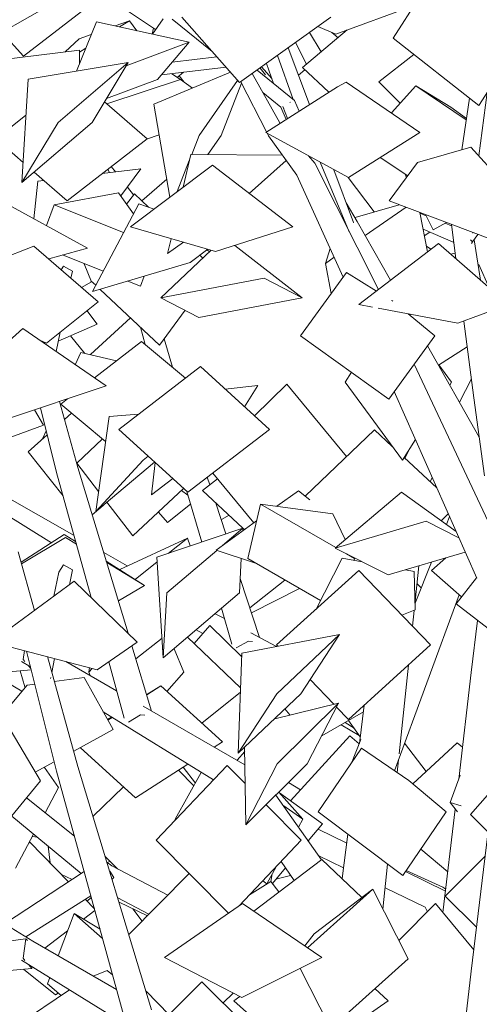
# Model space of a CAD drawing. Extents: x 169645 to 508157, y -5167 to 165945.
# Tile 64 of 130: x 176321 to 176936, y 152900 to 154218. Entities that reach past the tile are written whole.
import ezdxf

# ---------------------------------------------------------------- set-up
doc = ezdxf.new("R2010")
doc.units = 0
doc.header["$MEASUREMENT"] = 0
doc.layers.add('Végétation', color=7, linetype='Continuous')

msp = doc.modelspace()

# ---------------------------------------------------------------- linework, layer by layer
at = {"layer": 'Végétation', "linetype": 'Continuous', "lineweight": 20}
for p, q in [((176820.2, 154193.5), (176877.8, 154283.4)), ((176276.8, 154190.2), (176402.2, 154262.2)), ((176325.9, 154169.4), (176438.6, 154256.8)), ((176502.5, 154205.1), (176439.3, 154247.7)), ((176743.5, 154199), (176848.3, 154237.2)), ((176396.5, 154149.5), (176423.4, 154215.6)), ((176423.4, 154215.6), (176547.4, 154188.1)), ((176448.4, 154210.1), (176467.6, 154217)), ((176454.4, 154208.7), (176467.6, 154217)), ((176477.3, 154203.6), (176467.6, 154217)), ((176498.2, 154199), (176512.7, 154219.7)), ((176578, 154176), (176524.6, 154219.2)), ((176615, 154134.1), (176537.5, 154221.7)), ((176615, 154134.1), (176736.8, 154221.7)), ((176325.9, 154169.4), (176296.7, 154201.7)), ((176498, 154199), (176499.8, 154207)), ((176699, 154154.2), (176759, 154204.7)), ((176724.1, 154175.3), (176708.3, 154201.2)), ((176743.5, 154199), (176719.7, 154209.4)), ((176746.6, 154194.2), (176738.4, 154201.3)), ((176381.6, 154175.3), (176400.5, 154192.7)), ((176400.5, 154192.7), (176416.4, 154198.4)), ((176463.3, 154156.6), (176547.4, 154188.1)), ((176505, 154138.3), (176547.4, 154188.1)), ((176704.6, 154158.9), (176689.9, 154188)), ((176935, 154103.6), (176820.2, 154193.5)), ((176935, 154103.6), (176992.6, 154193.5)), ((176286.5, 154163.4), (176400.7, 154177.7)), ((176400.6, 154159.4), (176400.7, 154177.7)), ((176400.7, 154174.9), (176409, 154180.1)), ((176708.5, 154104.7), (176680, 154180.9)), ((176332, 154138.9), (176465.9, 154161)), ((176372, 154080.7), (176465.9, 154161)), ((176417.6, 154080.7), (176465.9, 154161)), ((176524.8, 154161.5), (176584.5, 154168.6)), ((176686.5, 154111.7), (176665.5, 154170.5)), ((176801.3, 154135), (176847.8, 154171.9)), ((176500.3, 154105.2), (176602.6, 154148.2)), ((176510.3, 154144.4), (176596.8, 154154.7)), ((176531.5, 154141.1), (176540, 154148)), ((176688.5, 154110), (176638.3, 154150.9)), ((176649.6, 154144.4), (176642.3, 154153.7)), ((176657.9, 154139.7), (176644.1, 154155.1)), ((176660.3, 154132.9), (176650.8, 154159.8)), ((176702.3, 154151.1), (176693.8, 154144)), ((176734.5, 154121.2), (176699, 154154.2)), ((176323.8, 154000.4), (176332, 154138.9)), ((176436.9, 154112.8), (176505, 154138.3)), ((176437.3, 154105.9), (176535.8, 154138.2)), ((176524.2, 154146.1), (176535.8, 154138.2)), ((176540.7, 154134.7), (176534, 154143.2)), ((176551.9, 154126.9), (176535.8, 154138.2)), ((176560.7, 154063.5), (176612.3, 154137.2)), ((176651, 154068.2), (176616.6, 154135.3)), ((176668.9, 154080.1), (176631.8, 154146.2)), ((176649.6, 154144.4), (176649.4, 154144.7)), ((176757.3, 154134.7), (176745.7, 154128.3)), ((176856.1, 154067.6), (176757.3, 154134.7)), ((176829.9, 154106.8), (176801.3, 154135)), ((176590.4, 154063.5), (176617.5, 154133.5)), ((176670.1, 154101.4), (176646, 154120.9)), ((176650, 154067.6), (176745.7, 154128.3)), ((176818, 154093.5), (176850.6, 154129.8)), ((176897.3, 154101.2), (176850.6, 154129.8)), ((176918.1, 154084.4), (176850.6, 154129.8)), ((176934.9, 154036.1), (176946.1, 154120.9)), ((176491.1, 154059.1), (176434.3, 154108.5)), ((176682.3, 154107.4), (176683, 154107.8)), ((176683, 154107.8), (176683.2, 154107.8)), ((176694.4, 154095.8), (176688.5, 154110)), ((176912.1, 154044.3), (176922.5, 154113.5)), ((176521.8, 153980.9), (176500.3, 154105.2)), ((176677, 154084.8), (176670.1, 154101.4)), ((176679.2, 154086.1), (176672.7, 154102.1)), ((176673.9, 154099.2), (176672.7, 154102.1)), ((176897.3, 154101.2), (176918.4, 154086.2)), ((176288.9, 154059.1), (176329.1, 154090.4)), ((176323.8, 154000.4), (176372, 154080.7)), ((176323.8, 154000.4), (176417.6, 154080.7)), ((176669.2, 154079.8), (176668.9, 154080.1)), ((176325.4, 154027.3), (176288.9, 154059.1)), ((176384.2, 153976), (176491.1, 154059.1)), ((176490.4, 154058.6), (176507.4, 154064.1)), ((176550.8, 154038), (176560.7, 154063.5)), ((176572.5, 154037.9), (176590.4, 154063.5)), ((176760.4, 154007), (176650, 154067.6)), ((176653.7, 154063), (176651.8, 154066.6)), ((176691.3, 154010.3), (176653.7, 154063)), ((176760.4, 154007), (176856.1, 154067.6)), ((176924.4, 154047.8), (176853.1, 154027)), ((176973, 153993.7), (176924.4, 154047.8)), ((176531.5, 153988.2), (176547.6, 154029.7)), ((176539.2, 153994), (176549.5, 154038.1)), ((176549.5, 154038.1), (176672.3, 154036.9)), ((176627.8, 153985.9), (176677.4, 154029.8)), ((176715.6, 154026.3), (176706.9, 154036.3)), ((176839.9, 154009.2), (176803, 154034)), ((176431.1, 154012.4), (176482.7, 154018.6)), ((176440.7, 154013.6), (176438.7, 154018.3)), ((176448.7, 154014.5), (176443, 154021.7)), ((176456, 153982.4), (176482.7, 154018.6)), ((176578.8, 154023.8), (176468.8, 153940.9)), ((176686.1, 153940.9), (176578.8, 154023.8)), ((176800.6, 153857.2), (176715.6, 154026.3)), ((176761.7, 153934.6), (176722.9, 154027.5)), ((176767.4, 153947), (176741, 154017.6)), ((176815, 153975.7), (176853.1, 154027)), ((176384.2, 153976), (176340.1, 154014.4)), ((176344.9, 154002.2), (176353.1, 154003.1)), ((176483.9, 153976), (176517.6, 154005)), ((176753.5, 153873.6), (176691.3, 154010.3)), ((176795.1, 153961), (176760.1, 154007.1)), ((176836.3, 154011.4), (176836.4, 154011.6)), ((176836.3, 154011.4), (176836.5, 154011.5)), ((176838.4, 154007.2), (176836.3, 154011.4)), ((176339.7, 153952), (176344.9, 154002.2)), ((176473.1, 153983.9), (176464.8, 153994.3)), ((176295.8, 153976.1), (176411.3, 153912.7)), ((176453.1, 153986.4), (176367, 153970.5)), ((176453.1, 153986.4), (176473, 153958.3)), ((176463.8, 153971.3), (176474.1, 153985.3)), ((176493, 153967.5), (176474.1, 153985.3)), ((176356.5, 153942.8), (176367, 153970.5)), ((176459.8, 153933.3), (176367, 153970.5)), ((176418, 153854.4), (176480.1, 153971.8)), ((176480.1, 153971.8), (176500.7, 153964.9)), ((176772.4, 153948.2), (176757.6, 153973.1)), ((176769.3, 153953.5), (176828.5, 153970.6)), ((176783.1, 153929.3), (176837.6, 153967.2)), ((176951.1, 153924.4), (176815, 153975.7)), ((176866.3, 153907.7), (176855.9, 153960.3)), ((176864.3, 153956), (176856.1, 153959.3)), ((176873.9, 153937.1), (176863.6, 153957.4)), ((176582.5, 153908), (176468.8, 153940.9)), ((176582.5, 153908), (176686.1, 153940.9)), ((176766.8, 153946.7), (176767.4, 153947)), ((176767.4, 153947), (176767.2, 153946.9)), ((176816.8, 153869.7), (176772.4, 153948.2)), ((176900.8, 153920.7), (176860.3, 153938.1)), ((176873.9, 153937.1), (176891.7, 153946.8)), ((176898.5, 153942.5), (176890, 153945.9)), ((176904.2, 153898.5), (176898.2, 153944.3)), ((176518.5, 153905.4), (176523.2, 153925.2)), ((176862, 153929.2), (176869.6, 153934.1)), ((176923.7, 153923.5), (176926.7, 153920.9)), ((176926.7, 153920.9), (176933.6, 153931)), ((176927, 153932.8), (176926.9, 153933.5)), ((176937.1, 153869.7), (176928.5, 153923.6)), ((176339.6, 153915.4), (176291.3, 153896.3)), ((176425.5, 153840.9), (176339.6, 153915.4)), ((176359.5, 153898.1), (176411.3, 153912.7)), ((176411.2, 153912.7), (176411.3, 153912.7)), ((176518.5, 153905.4), (176539.7, 153920.4)), ((176548.8, 153893.2), (176572.2, 153911)), ((176574.6, 153907.5), (176571.5, 153910.5)), ((176608.7, 153916.3), (176698.5, 153846)), ((176729.7, 153892.1), (176735.9, 153912.2)), ((176880.9, 153918.9), (176774.6, 153837.2)), ((176870.9, 153911.3), (176864.8, 153915.4)), ((176974.3, 153837.2), (176880.9, 153918.9)), ((176900.5, 153920.9), (176901.2, 153921.8)), ((176901.4, 153920.2), (176900.5, 153920.9)), ((176901.2, 153921.8), (176901.2, 153921.8)), ((176926.7, 153920.9), (176925.1, 153918.8)), ((176432.4, 153881.6), (176378.1, 153903.4)), ((176509.7, 153846), (176576.9, 153909.7)), ((176565.8, 153899.1), (176561.7, 153903)), ((176729.7, 153892.1), (176741.4, 153900.3)), ((176897.4, 153904.5), (176903.2, 153905.9)), ((176376.2, 153883.7), (176379.4, 153888.6)), ((176379.4, 153888.6), (176391.2, 153881.8)), ((176416.6, 153867.6), (176407.1, 153891.7)), ((176418, 153854.4), (176548.8, 153893.2)), ((176737.6, 153851.8), (176729.7, 153892.1)), ((176933.8, 153890.3), (176935, 153890.6)), ((176948.8, 153859.5), (176935, 153890.6)), ((176389.3, 153872.3), (176391.2, 153881.8)), ((176482.2, 153861.6), (176487.2, 153874.9)), ((176509.7, 153846), (176647.6, 153872.2)), ((176698.5, 153846), (176647.6, 153872.2)), ((176696.5, 153795.2), (176758, 153879.9)), ((176797.9, 153855.1), (176758, 153879.9)), ((176403.6, 153859.8), (176416.6, 153867.6)), ((176422.5, 153862.9), (176416.1, 153868.8)), ((176507.8, 153782.7), (176428.2, 153857.4)), ((176482.2, 153861.6), (176465.2, 153868.4)), ((176560.6, 153819.7), (176509.7, 153846)), ((176560.6, 153819.7), (176698.5, 153846)), ((176356.7, 153785.5), (176425.5, 153840.9)), ((176792.9, 153833.7), (176774.6, 153837.2)), ((176906.8, 153811.9), (176800.4, 153832.3)), ((176819.3, 153841.8), (176818, 153842.6)), ((176819.8, 153841.4), (176819.3, 153841.8)), ((176906.8, 153811.9), (176974.3, 153837.2)), ((176424.5, 153810.8), (176410.7, 153829)), ((176415.4, 153770), (176468.9, 153819.2)), ((176507.8, 153782.7), (176541.9, 153829.4)), ((176876.2, 153795.2), (176840.3, 153824.7)), ((176843.9, 153821.6), (176842.5, 153824.2)), ((176324.9, 153804.8), (176239.2, 153728.1)), ((176324.9, 153804.8), (176372.1, 153772.4)), ((176372.4, 153788), (176424.5, 153810.8)), ((176488.5, 153783.6), (176482.3, 153806.6)), ((176928.3, 153712.1), (176915, 153815)), ((176369.6, 153774.1), (176374.8, 153800.1)), ((176408, 153771.7), (176388.6, 153795.1)), ((176814.7, 153710.5), (176696.5, 153795.2)), ((176814.7, 153710.5), (176876.2, 153795.2)), ((176356.7, 153785.5), (176347.6, 153789.2)), ((176352.1, 153786.1), (176351.7, 153787.5)), ((176354, 153784.8), (176354.4, 153786.4)), ((176420.7, 153738.8), (176483.6, 153787.7)), ((176542.4, 153738.6), (176483.6, 153787.7)), ((176525.2, 153753), (176513.8, 153791)), ((176935.4, 153659.7), (176866.4, 153781.8)), ((176881, 153756), (176919.5, 153780.3)), ((176436.2, 153728.1), (176372.1, 153772.4)), ((176395.1, 153756.5), (176402.3, 153773)), ((176402.3, 153773), (176450.4, 153761.9)), ((176453.3, 153669.9), (176562.5, 153754)), ((176654.7, 153669.9), (176562.5, 153754)), ((176975.8, 153485.7), (176848.6, 153757.2)), ((176898.5, 153733), (176881.4, 153756.3)), ((176756.3, 153733), (176764.7, 153746.3)), ((176303.2, 153683.8), (176436.2, 153728.1)), ((176595.6, 153723.8), (176639.5, 153728.8)), ((176621.6, 153700.1), (176639.5, 153728.8)), ((176634.8, 153688.1), (176678.3, 153730.6)), ((176757.9, 153633.5), (176678.3, 153730.6)), ((176832.7, 153628.5), (176756.3, 153733)), ((176896.1, 153729.2), (176898.5, 153733)), ((176909.1, 153706.3), (176925, 153737.6)), ((176932.1, 153470.9), (176821.9, 153720.5)), ((176398.6, 153618.8), (176374, 153707.4)), ((176375.6, 153703.8), (176384.8, 153711)), ((176435.7, 153653.7), (176375.6, 153703.8)), ((176942.4, 153607.6), (176928.3, 153712.1)), ((176352.7, 153675.7), (176340.5, 153696.2)), ((176370.1, 153612.4), (176348.4, 153698.9)), ((176380.7, 153683.3), (176390.1, 153691.7)), ((176422.4, 153559.9), (176440.4, 153687.2)), ((176440.4, 153687.2), (176479.8, 153690.3)), ((176265.1, 153643.2), (176352.7, 153675.7)), ((176332.1, 153640), (176357.5, 153662.7)), ((176351.3, 153657.1), (176356.1, 153668.1)), ((176545.5, 153585.7), (176453.3, 153669.9)), ((176545.5, 153585.7), (176654.7, 153669.9)), ((176702.6, 153580.6), (176795.3, 153669.2)), ((176819.2, 153647), (176795.3, 153669.2)), ((176397, 153624.8), (176431.5, 153657.2)), ((176832.7, 153628.5), (176850.3, 153656.3)), ((176378.7, 153581), (176332.1, 153640)), ((176486.1, 153628.7), (176492.5, 153634.1)), ((176836, 153631.4), (176843.3, 153645.3)), ((176426.2, 153586.8), (176397, 153624.6)), ((176422.4, 153559.9), (176486.1, 153628.7)), ((176422.4, 153559.9), (176501.2, 153626.1)), ((176497.1, 153582.4), (176501.8, 153625.6)), ((176878.8, 153591.6), (176835.1, 153632.2)), ((176416.2, 153444.7), (176370.1, 153612.4)), ((176465.7, 153397.1), (176398.6, 153618.8)), ((176633.8, 153544.6), (176579, 153611.5)), ((176497.1, 153582.4), (176525.6, 153604)), ((176565.5, 153588.3), (176585.3, 153603.8)), ((176574.9, 153595.6), (176571.6, 153605.8)), ((176869.9, 153599.9), (176872.7, 153605.5)), ((176393.4, 153527.7), (176286.3, 153588.9)), ((176472.2, 153527.3), (176540, 153590.8)), ((176545.7, 153581.8), (176537.1, 153588.1)), ((176564.3, 153519.1), (176544.2, 153586.9)), ((176619.4, 153537.8), (176565.5, 153588.3)), ((176693.6, 153587.7), (176664.8, 153567)), ((176708.9, 153575.7), (176693.6, 153587.7)), ((176742.7, 153511), (176831.3, 153585.8)), ((176831.3, 153585.8), (176904.6, 153533.3)), ((176877.4, 153592.9), (176878, 153593.4)), ((176417.8, 153555.3), (176432.3, 153568.2)), ((176472.2, 153527.3), (176437.3, 153572.5)), ((176518.5, 153545.3), (176549.3, 153569.6)), ((176596.3, 153530), (176582.5, 153572.4)), ((176625.8, 153497.1), (176642.9, 153569.9)), ((176739.7, 153556.8), (176642.9, 153569.9)), ((176743.5, 153511.7), (176642.9, 153569.9)), ((176363.1, 153518.1), (176298.2, 153558.5)), ((176518.5, 153545.3), (176506.2, 153559.1)), ((176590.9, 153549.1), (176601, 153555)), ((176739.7, 153556.8), (176756.3, 153522.5)), ((176884.4, 153547.7), (176894.1, 153557)), ((176637.5, 153547.3), (176583.5, 153508.2)), ((176590.9, 153549.1), (176589.8, 153549.9)), ((176742.7, 153511), (176864.5, 153546.9)), ((176908.3, 153524.8), (176864.5, 153546.9)), ((176891.6, 153542.6), (176895.8, 153553.1)), ((176322.7, 153492.1), (176380.4, 153529.2)), ((176380.4, 153529.2), (176395.6, 153519.6)), ((176504.4, 153498.9), (176619.4, 153537.8)), ((176591.9, 153514.3), (176619.4, 153537.8)), ((176619.2, 153534), (176619.4, 153537.8)), ((176621.6, 153535.7), (176619.4, 153537.8)), ((176323.2, 153490.1), (176382, 153525.2)), ((176396.5, 153516.4), (176382, 153525.2)), ((176454.5, 153482.5), (176545.3, 153524.5)), ((176519.2, 153503.9), (176545.3, 153524.5)), ((176548.7, 153513.9), (176545.3, 153524.5)), ((176340.6, 153427.6), (176318.8, 153506)), ((176464.3, 153487.1), (176433.1, 153505)), ((176517.7, 153450.9), (176584.4, 153507.9)), ((176636.3, 153491), (176583.5, 153508.2)), ((176813.8, 153475.1), (176742.7, 153511)), ((176768.7, 153497.1), (176758, 153503.3)), ((176813.8, 153475.1), (176916.8, 153505.5)), ((176372.9, 153478.7), (176379.4, 153488.6)), ((176379.4, 153488.6), (176391.2, 153481.8)), ((176436.5, 153493.5), (176487.7, 153461)), ((176487.7, 153461), (176437.1, 153491.8)), ((176475.1, 153469), (176504.8, 153492.5)), ((176512.8, 153364), (176504.4, 153498.9)), ((176614.6, 153450.9), (176617.2, 153497.2)), ((176723.1, 153440.8), (176625.8, 153497.1)), ((176752.3, 153497.7), (176716.8, 153428.5)), ((176752.3, 153497.7), (176778.8, 153492.7)), ((176768.1, 153494.7), (176768.7, 153497.1)), ((176768.2, 153498.1), (176768.7, 153497.1)), ((176849.7, 153437.2), (176871.6, 153492.1)), ((176871.8, 153481), (176890.7, 153497.8)), ((176366.4, 153446.6), (176372.9, 153478.7)), ((176387.2, 153461.9), (176391.2, 153481.8)), ((176454.4, 153482.2), (176454.5, 153482.5)), ((176664.5, 153381.3), (176774.6, 153480.8)), ((176870.5, 153381.3), (176774.6, 153480.8)), ((176836.9, 153481.9), (176848.6, 153479.7)), ((176850, 153428.2), (176848.6, 153479.7)), ((176849.7, 153439.8), (176854.6, 153487.1)), ((176911.8, 153445.6), (176871.8, 153481)), ((176393.4, 153466.5), (176283.1, 153385.2)), ((176478.1, 153385.2), (176393.4, 153466.5)), ((176641.4, 153391.5), (176615.7, 153470.4)), ((176628.5, 153431.2), (176675.6, 153468.2)), ((176857.9, 153457.7), (176852.2, 153463.6)), ((176904.5, 153436.2), (176932, 153471.2)), ((176452.7, 153440.2), (176487.7, 153461)), ((176512.8, 153364), (176517.7, 153450.9)), ((176512.8, 153364), (176614.6, 153450.9)), ((176630.8, 153424.1), (176695.2, 153456.9)), ((176822.1, 153213), (176908.6, 153448.4)), ((177023, 153345), (176904.5, 153436.2)), ((176594.6, 153416.6), (176582.2, 153423.2)), ((176604.7, 153382.4), (176590.5, 153430.4)), ((176832, 153421.2), (176850, 153428.2)), ((176846.2, 153406.5), (176848.4, 153427.6)), ((176924.9, 153344.6), (176933.2, 153414.1)), ((176554.1, 153383.3), (176575.3, 153407.4)), ((176565.8, 153396.6), (176556.9, 153401.7)), ((176617.8, 153365.5), (176575.3, 153407.4)), ((176664.2, 153379.3), (176630.1, 153397.6)), ((176424.5, 153348.2), (176283.1, 153385.2)), ((176424.5, 153348.2), (176478.1, 153385.2)), ((176476.1, 153362.8), (176511.2, 153390.6)), ((176616.3, 153324), (176545.3, 153391.7)), ((176610.5, 153377.6), (176626.6, 153386.5)), ((176618, 153370.5), (176748.5, 153395.2)), ((176626.6, 153386.5), (176632.2, 153386.1)), ((176664.8, 153315.8), (176748.5, 153395.2)), ((176696.8, 153315.8), (176748.5, 153395.2)), ((176325.4, 153362), (176327, 153373.7)), ((176370.1, 153212.4), (176329.9, 153373)), ((176497.2, 153292.9), (176470.8, 153380.2)), ((176540.4, 153344.9), (176527.2, 153376.3)), ((176613.1, 153236.3), (176618, 153370.5)), ((176666.1, 153379.6), (176664.5, 153381.3)), ((176760.5, 153281.7), (176870.5, 153381.3)), ((176335.2, 153351.9), (176323.3, 153359.2)), ((176327.8, 153359.1), (176325.4, 153362)), ((176398.6, 153218.8), (176357.8, 153365.7)), ((176363.7, 153344.5), (176367.4, 153363.1)), ((176450.4, 153320), (176382.5, 153359.2)), ((176460.5, 153283.1), (176439.8, 153358.7)), ((176617.9, 153366.7), (176614.9, 153368.4)), ((176336.1, 153348.1), (176176.1, 153333.8)), ((176327.6, 153325.3), (176321.3, 153346.8)), ((176335.7, 153349.7), (176332.5, 153353.5)), ((176413.1, 153344.9), (176413.9, 153351)), ((176413.1, 153344.9), (176417.6, 153350)), ((176415, 153340.4), (176413.1, 153344.9)), ((176517.6, 153319.1), (176540.4, 153344.9)), ((176828.3, 153235.6), (176840.8, 153354.4)), ((176908, 153201.6), (176924.9, 153344.6)), ((176323.7, 153319.4), (176293.5, 153336.8)), ((176361.9, 153336.4), (176362.1, 153336.4)), ((176362.1, 153336.4), (176362, 153336.3)), ((176362.1, 153336.4), (176362.3, 153337.6)), ((176367, 153332.4), (176407.1, 153337.7)), ((176445.6, 153268.2), (176407.1, 153337.7)), ((176740.9, 153302), (176709.2, 153334.9)), ((176330.6, 153327.6), (176296.7, 153286.9)), ((176330.6, 153327.6), (176340.9, 153328.9)), ((176490.6, 153315), (176509.5, 153326.5)), ((176490.7, 153314.4), (176509.5, 153326.5)), ((176592, 153251.6), (176509.5, 153326.5)), ((176564.5, 153276.5), (176616.1, 153318)), ((176348.4, 153199.2), (176286.6, 153304)), ((176613.1, 153236.3), (176664.8, 153315.8)), ((176613.1, 153236.3), (176696.8, 153315.8)), ((176661.9, 153282.6), (176747.4, 153303.6)), ((176665.2, 153222), (176747.4, 153303.6)), ((176705.4, 153222), (176747.4, 153303.6)), ((176579.9, 153200.6), (176432.5, 153291.7)), ((176622, 153220.9), (176485.9, 153299.5)), ((176682.2, 153287.6), (176675.5, 153295.6)), ((176724.9, 153259.8), (176780.5, 153291.6)), ((176760.5, 153281.7), (176744.6, 153298.2)), ((176775.1, 153249.6), (176781.6, 153300.9)), ((176438.3, 153281.3), (176443.7, 153284.8)), ((176438.6, 153280.8), (176444.3, 153284.4)), ((176466.3, 153278), (176482.4, 153287.6)), ((176482.4, 153287.6), (176488, 153287.1)), ((176756.1, 153277.7), (176768, 153269.7)), ((176776.2, 153258.2), (176760.5, 153280.2)), ((176393, 153239.1), (176445.6, 153268.2)), ((176775, 153259.9), (176750.6, 153274.6)), ((176581, 153244.6), (176592, 153251.6)), ((176682.8, 153172.8), (176762.2, 153259.8)), ((176774.8, 153248.8), (176762.2, 153259.8)), ((176764.6, 153223.1), (176777.2, 153254.8)), ((176475.8, 153176.8), (176401.7, 153244)), ((176611.5, 153226.9), (176621.7, 153238.5)), ((176623.2, 153140.4), (176621.6, 153244.4)), ((176720.1, 153157.7), (176778.1, 153243)), ((176841.2, 153199.9), (176778.1, 153243)), ((176864.7, 153212), (176835.7, 153249.8)), ((176846.7, 153195.3), (176906.1, 153250.1)), ((176913.1, 153244.3), (176906.1, 153250.1)), ((176341.6, 153210.8), (176367, 153224.8)), ((176825.7, 153210.5), (176827.5, 153227.6)), ((176372.8, 153190.5), (176353.7, 153217.4)), ((176460.5, 152883.1), (176370.1, 153212.4)), ((176497.2, 152892.9), (176398.6, 153218.8)), ((176475.8, 153176.8), (176545.6, 153221.8)), ((176503.4, 153119.9), (176598.3, 153220)), ((176553.7, 153192.9), (176533.1, 153213.7)), ((176555.7, 153196.5), (176539.4, 153217.8)), ((176622.4, 153195.7), (176598.3, 153220)), ((176623.2, 153140.4), (176665.2, 153222)), ((176623.2, 153140.4), (176705.4, 153222)), ((176262.5, 153094.5), (176348.4, 153199.2)), ((176528.6, 153148), (176563.6, 153210.6)), ((176891.1, 153157.7), (176841.2, 153199.9)), ((176896.6, 153170.5), (176910.1, 153207.2)), ((176354.7, 153156.7), (176372.8, 153190.5)), ((176418.9, 153151.9), (176459.7, 153191.4)), ((176696.2, 153187.5), (176680.3, 153197.1)), ((176394, 153125.3), (176329.8, 153176.6)), ((176724.6, 153093.8), (176663.2, 153180.1)), ((176667.4, 153184.2), (176699.5, 153148)), ((176725.9, 153141.8), (176668.1, 153183.4)), ((176923.7, 153154.2), (176949.7, 153183.9)), ((176697.3, 153119.9), (176650.4, 153167.3)), ((176699.5, 153148), (176672.6, 153166.9)), ((176887, 153023), (176903.3, 153161.7)), ((176906.3, 153157.8), (176896.6, 153170.5)), ((176896.6, 153170.5), (176911.2, 153165.9)), ((176402.8, 153075.4), (176310, 153152.3)), ((176529.5, 153147.4), (176528.6, 153148)), ((176693.6, 153137.4), (176699.5, 153148)), ((176833.2, 153072.5), (176720.1, 153157.7)), ((176833.2, 153072.5), (176891.1, 153157.7)), ((176947.2, 153131), (176923.7, 153154.2)), ((176706.7, 153119), (176725.9, 153141.8)), ((176758.2, 153116.1), (176720, 153134.7)), ((176924.9, 152944.6), (176948.6, 153143.1)), ((176315.2, 153082.6), (176339.4, 153127.9)), ((176337.7, 153124.8), (176344.2, 153124)), ((176600, 153022.3), (176503.4, 153119.9)), ((176614.3, 153032.2), (176697.3, 153119.9)), ((176752.2, 153068.5), (176759.7, 153127.9)), ((176338.4, 152984.6), (176126, 153115.5)), ((176333.3, 153116.5), (176334.5, 153117.4)), ((176385.9, 153064.3), (176334.5, 153117.4)), ((176361.3, 153089.7), (176358.6, 153112)), ((176893.4, 153077.4), (176857.4, 153108.1)), ((176451.6, 153081.5), (176435.1, 153098.3)), ((176634, 153025.1), (176725.1, 153094.2)), ((176754, 153082.9), (176721.1, 153098.8)), ((176778.6, 153043.3), (176725.1, 153094.2)), ((176890.1, 153045.2), (176943.2, 153098.2)), ((176443.8, 153085.6), (176437.4, 153090.7)), ((176441.3, 153092), (176438.1, 153090.1)), ((176518.8, 153046.3), (176443.8, 153085.6)), ((176651.3, 153061.6), (176664.3, 153085)), ((176658.8, 153062), (176676.3, 153082.8)), ((176687.7, 153065.8), (176670.5, 153091.6)), ((176806.6, 153027.8), (176812.9, 153087.8)), ((176407, 153078.2), (176300.6, 153008)), ((176390.7, 153067.4), (176375.9, 153074.6)), ((176377.8, 153072.6), (176378.6, 153073.3)), ((176446.6, 153070), (176441.1, 153078.6)), ((176444.4, 153067.6), (176446.6, 153070)), ((176466.8, 152993.7), (176547.5, 153075.3)), ((176656.6, 153064.5), (176658.7, 153075)), ((176663.5, 153067.6), (176683.1, 153072.7)), ((176890.4, 153051.8), (176836.8, 153077.9)), ((176886.7, 153057), (176837.8, 153079.4)), ((176628.3, 153047), (176656.6, 153064.5)), ((176651.3, 153061.6), (176645.8, 153065.5)), ((176667.6, 153050.6), (176656.6, 153064.8)), ((176705.9, 152975.9), (176793.1, 153054.3)), ((176714.7, 152994.7), (176793.1, 153054.3)), ((176840.4, 152961.2), (176793.1, 153054.3)), ((176863.1, 153030.2), (176809.6, 153056.1)), ((176890.7, 153054.2), (176886.7, 153057)), ((176415.9, 153045.6), (176328.8, 152990.5)), ((176420.7, 153028.2), (176408.4, 153040.9)), ((176410.8, 153038.4), (176416.5, 153043.4)), ((176493.7, 153021), (176451.9, 153042.7)), ((176931.9, 153003.4), (176890.1, 153045.2)), ((176420.7, 153028.3), (176420.4, 153028.5)), ((176491.6, 153018.7), (176453.6, 153037.1)), ((176484.6, 153011.7), (176471.9, 153028.2)), ((176618.9, 153035.4), (176514.4, 152962.7)), ((176618.2, 153034.9), (176617.6, 153035.7)), ((176725.1, 152962.7), (176618.9, 153035.4)), ((176828, 152985.5), (176877.1, 153035)), ((176866.2, 153024), (176863.1, 153030.2)), ((176928.3, 152973.1), (176877.1, 153035)), ((176372.2, 152965.1), (176393.8, 153021.7)), ((176428.2, 153000.8), (176393.8, 153021.7)), ((176431.6, 152988.5), (176393.8, 153021.7)), ((176406, 153014.3), (176421.4, 153025.8)), ((176328.9, 152988.1), (176298.6, 152983.8)), ((176325.4, 152962), (176328.9, 152988.1)), ((176328.9, 152988.1), (176331.1, 152985.5)), ((176354.3, 152975.5), (176384.9, 152998.5)), ((176702.4, 152978.3), (176714.7, 152994.7)), ((176450.4, 152920), (176338.4, 152984.6)), ((176327.8, 152959.1), (176325.4, 152962)), ((176617.9, 152909.2), (176514.4, 152962.7)), ((176617.9, 152909.2), (176725.1, 152962.7)), ((176736.8, 152868.1), (176840.4, 152961.2)), ((176337, 152948.2), (176146, 152931.1)), ((176610.8, 152781.5), (176323.3, 152959.2)), ((176337, 152948.2), (176332.5, 152953.5)), ((176337.3, 152950.6), (176337, 152948.2)), ((176736.8, 152868.1), (176696.1, 152948.3)), ((176368.5, 152913), (176325.7, 152947.2)), ((176358, 152927.8), (176361.1, 152935.9)), ((176419.2, 152938), (176437.8, 152945.7)), ((176445.1, 152939.5), (176437.8, 152945.7)), ((176908, 152801.6), (176924.9, 152944.6)), ((176376, 152912), (176358, 152927.8)), ((176516.3, 152881.9), (176564.6, 152930.5)), ((176674.1, 152821.1), (176564.6, 152930.5)), ((176387.3, 152919.7), (176317.4, 152872.1)), ((176368.5, 152913), (176372.3, 152915.3)), ((176520.7, 152886.3), (176489.8, 152917.6)), ((176593.1, 152902), (176606.3, 152915.2)), ((176607.3, 152905), (176615.3, 152910.6)), ((176813.8, 152905), (176795.8, 152921.2)), ((176697.1, 152824.3), (176607.3, 152905)), ((176697.1, 152824.3), (176813.8, 152905))]:
    msp.add_line(p, q, dxfattribs=at)

doc.saveas('drawing.dxf')
